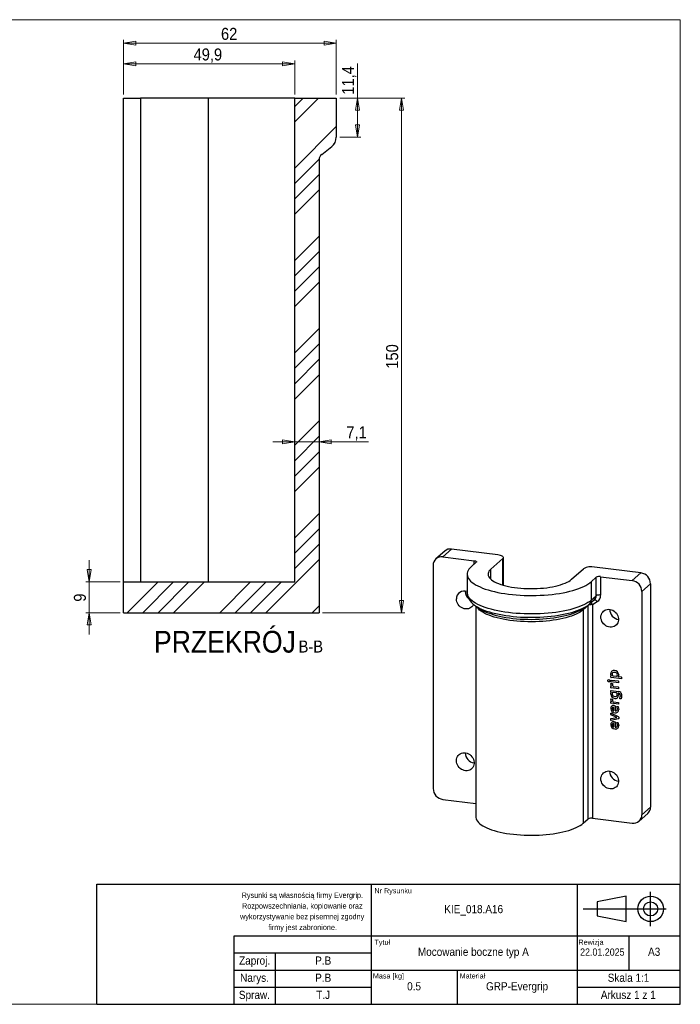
# Model space of a CAD drawing. Header units: millimetres. Extents: x 30 to 415, y 5 to 292.
# Tile 2 of 2: x 222 to 415, y 5 to 292. Entities that reach past the tile are written whole.
import ezdxf

# ---------------------------------------------------------------- set-up
doc = ezdxf.new("R2010")
doc.units = ezdxf.units.MM
doc.header["$PDSIZE"] = -1
doc.linetypes.add('SLD-Linia-ciągła', pattern=[0])
doc.linetypes.add('SLD-Linia-długa-kreska-kropka', pattern=[19.05, 15.24, -1.27, 1.27, -1.27])
doc.styles.add('SLDTEXTSTYLE0', font='GOTHIC.TTF', dxfattribs={"width": 0.913})
doc.styles.add('SLDTEXTSTYLE1', font='GOTHIC.TTF', dxfattribs={"width": 0.913, "bigfont": 'bigfont'})
doc.dimstyles.new('SLDDIMSTYLE1', dxfattribs={"dimtxt": 3.5, "dimasz": 3.556, "dimexe": 0, "dimexo": 0.0625, "dimgap": 0.875, "dimtad": 1, "dimdec": 1, "dimrnd": 1e-09, "dimzin": 12, "dimdsep": 46, "dimtxsty": 'SLDTEXTSTYLE0', "dimblk1": 'CLOSED', "dimblk2": 'CLOSED', "dimsah": 1, "dimcen": 0.09, "dimadec": 0, "dimazin": 3, "dimtfac": 1, "dimtdec": 1, "dimtofl": 0, "dimtmove": 0, "dimatfit": 3, "dimldrblk": 'CLOSED', "dimfxl": 1, "dimfrac": 2, "dimtolj": 1, "dimtzin": 12, "dimarcsym": 0})
doc.dimstyles.new('SLDDIMSTYLE3', dxfattribs={"dimtxt": 3.5, "dimasz": 3.556, "dimexe": 0, "dimexo": 0.0625, "dimgap": 0.875, "dimtad": 1, "dimdec": 1, "dimrnd": 1e-09, "dimzin": 12, "dimdsep": 46, "dimtxsty": 'SLDTEXTSTYLE0', "dimblk1": 'CLOSED', "dimblk2": 'CLOSED', "dimsah": 1, "dimcen": 0.09, "dimadec": 0, "dimazin": 3, "dimtfac": 1, "dimtdec": 1, "dimtmove": 0, "dimatfit": 0, "dimldrblk": 'CLOSED', "dimfxl": 1, "dimfrac": 2, "dimtolj": 1, "dimtzin": 12, "dimarcsym": 0})

# ---------------------------------------------------------------- blocks, each defined once
blk = doc.blocks.new('_Closed')
at = {"color": 0, "linetype": 'ByBlock', "lineweight": -2}
for p, q in [((-1, 0.166667), (0, 0)), ((-1, 0.166667), (-1, -0.166667)), ((0, 0), (-1, -0.166667)), ((0, 0), (-1, 0))]:
    blk.add_line(p, q, dxfattribs=at)
blk = doc.blocks.new('_D_15')
at = {"color": 7, "linetype": 'SLD-Linia-ciągła', "lineweight": 18, "true_color": 0xffffff}
for p, q in [((242.75, 128.15), (242.75, 134.5)), ((251.75, 128.15), (241.75, 128.15)), ((242.75, 119.15), (242.75, 128.15)), ((251.75, 119.15), (241.75, 119.15)), ((242.75, 119.15), (242.75, 112.8))]:
    blk.add_line(p, q, dxfattribs=at)
at = {"color": 7, "linetype": 'SLD-Linia-ciągła', "lineweight": 18, "true_color": 0xffffff, "xscale": 3.556, "yscale": 3.556}
for p, rotation in [((242.75, 128.15, 37.25), 270.0000000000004), ((242.75, 119.15, 37.25), 90.0000000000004)]:
    blk.add_blockref('_Closed', p, dxfattribs=dict(at, rotation=rotation))
at = {"color": 7, "linetype": 'SLD-Linia-ciągła', "lineweight": 18, "true_color": 0xffffff, "insert": (238.28, 122.36), "char_height": 3.5, "attachment_point": 1, "rotation": 90, "style": 'SLDTEXTSTYLE0'}
blk.add_mtext('9', dxfattribs=at)
blk = doc.blocks.new('_D_16')
at = {"color": 7, "linetype": 'SLD-Linia-ciągła', "lineweight": 18, "true_color": 0xffffff}
for p, q in [((315.75, 269.15), (334.75, 269.15)), ((333.75, 269.15), (333.75, 119.15)), ((310.75, 119.15), (334.75, 119.15))]:
    blk.add_line(p, q, dxfattribs=at)
at = {"color": 7, "linetype": 'SLD-Linia-ciągła', "lineweight": 18, "true_color": 0xffffff, "xscale": 3.556, "yscale": 3.556}
for p, rotation in [((333.75, 269.15, 37.25), 90.0000000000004), ((333.75, 119.15, 37.25), 270.0000000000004)]:
    blk.add_blockref('_Closed', p, dxfattribs=dict(at, rotation=rotation))
at = {"color": 7, "linetype": 'SLD-Linia-ciągła', "lineweight": 18, "true_color": 0xffffff, "insert": (329.28, 190.27), "char_height": 3.5, "attachment_point": 1, "rotation": 90, "style": 'SLDTEXTSTYLE0'}
blk.add_mtext('150', dxfattribs=at)
blk = doc.blocks.new('_D_17')
at = {"color": 7, "linetype": 'SLD-Linia-ciągła', "lineweight": 18, "true_color": 0xffffff}
for p, q in [((302.65, 168.98), (296.3, 168.98)), ((302.65, 168.98), (309.75, 168.98)), ((309.75, 168.98), (324.14, 168.98))]:
    blk.add_line(p, q, dxfattribs=at)
at = {"color": 7, "linetype": 'SLD-Linia-ciągła', "lineweight": 18, "true_color": 0xffffff, "xscale": 3.556, "yscale": 3.556}
blk.add_blockref('_Closed', (302.65, 168.98, 37.25), dxfattribs=at)
at = {"color": 7, "linetype": 'SLD-Linia-ciągła', "lineweight": 18, "true_color": 0xffffff, "xscale": 3.556, "yscale": 3.556, "rotation": 180.0000000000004}
blk.add_blockref('_Closed', (309.75, 168.98, 37.25), dxfattribs=at)
at = {"color": 7, "linetype": 'SLD-Linia-ciągła', "lineweight": 18, "true_color": 0xffffff, "insert": (317.68, 173.45), "char_height": 3.5, "attachment_point": 1, "style": 'SLDTEXTSTYLE0'}
blk.add_mtext('7,1', dxfattribs=at)
blk = doc.blocks.new('_D_18')
at = {"color": 7, "linetype": 'SLD-Linia-ciągła', "lineweight": 18, "true_color": 0xffffff}
for p, q in [((320.91, 269.15), (320.91, 279.19)), ((315.75, 269.15), (321.91, 269.15)), ((320.91, 269.15), (320.91, 257.75)), ((315.75, 257.75), (321.91, 257.75))]:
    blk.add_line(p, q, dxfattribs=at)
at = {"color": 7, "linetype": 'SLD-Linia-ciągła', "lineweight": 18, "true_color": 0xffffff, "xscale": 3.556, "yscale": 3.556}
for p, rotation in [((320.91, 269.15, 37.25), 90.00000000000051), ((320.91, 257.75, 37.25), 270.0000000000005)]:
    blk.add_blockref('_Closed', p, dxfattribs=dict(at, rotation=rotation))
at = {"color": 7, "linetype": 'SLD-Linia-ciągła', "lineweight": 18, "true_color": 0xffffff, "insert": (316.44, 270.14), "char_height": 3.5, "attachment_point": 1, "rotation": 90, "style": 'SLDTEXTSTYLE0'}
blk.add_mtext('11,4', dxfattribs=at)
blk = doc.blocks.new('_D_19')
at = {"color": 7, "linetype": 'SLD-Linia-ciągła', "lineweight": 18, "true_color": 0xffffff}
for p, q in [((252.75, 270.15), (252.75, 286.15)), ((314.75, 285.15), (252.75, 285.15)), ((314.75, 270.15), (314.75, 286.15))]:
    blk.add_line(p, q, dxfattribs=at)
at = {"color": 7, "linetype": 'SLD-Linia-ciągła', "lineweight": 18, "true_color": 0xffffff, "xscale": 3.556, "yscale": 3.556, "rotation": 180.0000000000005}
blk.add_blockref('_Closed', (252.75, 285.15, 37.25), dxfattribs=at)
at = {"color": 7, "linetype": 'SLD-Linia-ciągła', "lineweight": 18, "true_color": 0xffffff, "xscale": 3.556, "yscale": 3.556}
blk.add_blockref('_Closed', (314.75, 285.15, 37.25), dxfattribs=at)
at = {"color": 7, "linetype": 'SLD-Linia-ciągła', "lineweight": 18, "true_color": 0xffffff, "insert": (281.16, 289.62), "char_height": 3.5, "attachment_point": 1, "style": 'SLDTEXTSTYLE0'}
blk.add_mtext('62', dxfattribs=at)
blk = doc.blocks.new('_D_20')
at = {"color": 7, "linetype": 'SLD-Linia-ciągła', "lineweight": 18, "true_color": 0xffffff}
for p, q in [((252.75, 270.15), (252.75, 280.15)), ((302.65, 279.15), (252.75, 279.15)), ((302.65, 270.15), (302.65, 280.15))]:
    blk.add_line(p, q, dxfattribs=at)
at = {"color": 7, "linetype": 'SLD-Linia-ciągła', "lineweight": 18, "true_color": 0xffffff, "xscale": 3.556, "yscale": 3.556, "rotation": 180.0000000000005}
blk.add_blockref('_Closed', (252.75, 279.15, 37.25), dxfattribs=at)
at = {"color": 7, "linetype": 'SLD-Linia-ciągła', "lineweight": 18, "true_color": 0xffffff, "xscale": 3.556, "yscale": 3.556}
blk.add_blockref('_Closed', (302.65, 279.15, 37.25), dxfattribs=at)
at = {"color": 7, "linetype": 'SLD-Linia-ciągła', "lineweight": 18, "true_color": 0xffffff, "insert": (273.17, 283.62), "char_height": 3.5, "attachment_point": 1, "style": 'SLDTEXTSTYLE0'}
blk.add_mtext('49,9', dxfattribs=at)

msp = doc.modelspace()

# ---------------------------------------------------------------- hatches: boundary and pattern name
at = {"linetype": 'SLD-Linia-ciągła', "lineweight": 18}
h = msp.add_hatch(dxfattribs=at)
h.set_pattern_fill('ANSI34', angle=3e-322, style=0)
edge = h.paths.add_edge_path(flags=0)
edge.add_line((302.65, 269.15), (302.65, 128.15))
edge.add_line((302.65, 128.15), (252.75, 128.15))
edge.add_line((252.75, 128.15), (252.75, 119.15))
edge.add_line((252.75, 119.15), (309.75, 119.15))
edge.add_line((309.75, 119.15), (309.75, 251.15))
edge.add_arc((311.75, 251.15), 2, 128.1356, 180, ccw=False)
edge.add_line((310.51, 252.73), (313.41, 255))
edge.add_arc((311.25, 257.75), 3.5, 308.1356, 360)
edge.add_line((314.75, 257.75), (314.75, 269.15))
edge.add_line((314.75, 269.15), (302.65, 269.15))

# ---------------------------------------------------------------- linework, layer by layer
at = {"color": 7, "linetype": 'SLD-Linia-ciągła', "lineweight": 18, "true_color": 0xffffff}
for p, q in [((30, 292), (415, 292)), ((415, 292), (415, 5)), ((415, 5), (30, 5))]:
    msp.add_line(p, q, dxfattribs=at)
for p, q in [((252.75, 128.15), (252.75, 269.15)), ((252.75, 269.15), (257.75, 269.15)), ((257.75, 269.15), (257.75, 128.15)), ((277.5, 269.15), (257.75, 269.15)), ((277.5, 128.15), (277.5, 269.15)), ((302.65, 269.15), (277.5, 269.15)), ((302.65, 269.15), (314.75, 269.15)), ((302.65, 128.15), (302.65, 269.15)), ((314.75, 269.15), (314.75, 257.75)), ((310.51, 252.73), (313.41, 255)), ((309.75, 251.15), (309.75, 119.15)), ((346.35, 137.11), (343.81, 134.87)), ((348.34, 137.69), (345.79, 135.45)), ((345.79, 135.45), (354.98, 134.29)), ((361.83, 135.99), (348.34, 137.69)), ((363.29, 134.92), (359.79, 131.84)), ((363.29, 127.2), (363.29, 134.92)), ((363.45, 127.15), (363.45, 135.21)), ((342.99, 132.97), (342.99, 67.92)), ((355.56, 133.86), (354.11, 132.57)), ((354.98, 133.35), (354.98, 134.29)), ((403.53, 130.74), (390.03, 132.44)), ((352.9, 130.37), (352.9, 125)), ((359.79, 128.88), (359.79, 131.84)), ((383.32, 128.88), (386.81, 131.95)), ((389.04, 128.17), (390.5, 129.46)), ((390.5, 124.08), (390.5, 129.46)), ((391.79, 129.65), (400.98, 128.49)), ((391.79, 129.65), (391.79, 124.28)), ((400.98, 128.49), (403.53, 130.74)), ((252.75, 119.15), (252.75, 128.15)), ((252.75, 128.15), (302.65, 128.15)), ((389.04, 128.17), (389.04, 122.8)), ((406.33, 127.56), (403.79, 125.31)), ((406.33, 127.56), (406.33, 62.5)), ((389.04, 122.8), (390.5, 124.08)), ((403.79, 125.31), (403.79, 60.26)), ((355.4, 121.07), (355.4, 59.66)), ((355.5, 121), (356.79, 120.14)), ((386.36, 120.14), (387.65, 121)), ((388.16, 121.27), (386.71, 119.98)), ((388.16, 59.04), (388.16, 121.27)), ((388.56, 121.69), (390.02, 122.98)), ((390.81, 122.36), (389.45, 121.46)), ((389.45, 121.46), (389.45, 59.24)), ((252.75, 119.15), (309.75, 119.15)), ((386.71, 119.98), (386.71, 57.76)), ((394.78, 100.33), (394.78, 100.67)), ((394.84, 100.75), (394.89, 100.74)), ((395.42, 100.73), (396.38, 100.61)), ((396.91, 100.54), (397.84, 100.42)), ((394.77, 99.04), (394.77, 99.46)), ((394.8, 97.29), (394.8, 97.65)), ((394.83, 99.51), (396.95, 99.25)), ((396.95, 98.71), (394.83, 98.98)), ((397.84, 99.89), (394.84, 100.27)), ((394.86, 97.72), (394.93, 97.71)), ((394.87, 98.52), (395.2, 98.48)), ((395.26, 98.26), (395.24, 98.16)), ((395.27, 98.34), (395.26, 98.26)), ((395.56, 97.67), (396.95, 97.5)), ((397, 99.18), (397, 98.76)), ((397.9, 100.36), (397.9, 99.94)), ((394.78, 96.05), (394.78, 96.42)), ((394.89, 95.97), (394.83, 95.98)), ((394.84, 96.47), (397.02, 96.2)), ((396.95, 96.96), (394.86, 97.22)), ((396.33, 95.75), (395.44, 95.86)), ((396.97, 95.67), (396.86, 95.68)), ((397, 97.43), (397, 97.01)), ((394.8, 92.79), (394.8, 93.15)), ((394.86, 93.22), (394.93, 93.21)), ((396.95, 92.46), (394.86, 92.73)), ((394.87, 94.02), (395.2, 93.98)), ((395.26, 93.77), (395.24, 93.66)), ((395.27, 93.84), (395.26, 93.77)), ((395.56, 93.17), (396.95, 93)), ((395.77, 92.06), (395.95, 92.04)), ((396.01, 91.98), (396.01, 90.5)), ((397, 92.93), (397, 92.51)), ((397.67, 94.04), (397.41, 94.08)), ((394.78, 89.5), (394.78, 89.76)), ((394.85, 89.82), (396.87, 88.87)), ((396.53, 88.62), (394.85, 89.37)), ((395.65, 90.54), (395.65, 91.54)), ((396.57, 91.83), (396.77, 91.8)), ((394.78, 87.81), (394.78, 88.22)), ((394.84, 88.31), (396.53, 88.62)), ((396.89, 88.17), (394.88, 87.72)), ((395.65, 85.84), (395.65, 86.84)), ((395.77, 87.36), (395.95, 87.34)), ((396.01, 87.27), (396.01, 85.79)), ((396.57, 87.12), (396.77, 87.1)), ((397.04, 88.66), (397.04, 88.32)), ((345.79, 64.74), (355.4, 63.53)), ((402.97, 58.36), (405.51, 60.61)), ((403.79, 60.26), (406.33, 62.5)), ((386.71, 57.76), (388.16, 59.04)), ((389.45, 59.24), (400.98, 57.78))]:
    msp.add_line(p, q)
at = {"color": 178, "linetype": 'SLD-Linia-ciągła', "lineweight": 25, "true_color": 0x000042}
for p, q in [((245, 5), (245, 40)), ((245, 40), (415, 40)), ((325, 5), (325, 40)), ((385, 5), (385, 40)), ((415, 5), (415, 40)), ((399.27, 36.54), (390.74, 34.87)), ((390.74, 34.87), (390.74, 30.76)), ((399.27, 29.09), (399.27, 36.54)), ((386.65, 32.82), (410.91, 32.82)), ((390.74, 30.76), (399.27, 29.09)), ((285, 25), (325, 25)), ((285, 5), (285, 25)), ((325, 25), (415, 25)), ((400, 25), (400, 15)), ((285, 20), (325, 20)), ((297, 5), (297, 20)), ((285, 15), (325, 15)), ((325, 15), (385, 15)), ((350, 15), (350, 5)), ((385, 15), (415, 15)), ((285, 10), (325, 10)), ((385, 10), (415, 10)), ((245, 5), (415, 5))]:
    msp.add_line(p, q, dxfattribs=at)
at = {"color": 178, "linetype": 'SLD-Linia-długa-kreska-kropka', "lineweight": 25, "true_color": 0x000042}
msp.add_line((406.36, 27.81), (406.36, 37.82), dxfattribs=at)
at = {"flags": 128}
for points in [[(363.29, 134.92), (363.4, 135.06), (363.45, 135.2), (363.41, 135.35), (363.31, 135.49), (363.13, 135.62), (362.88, 135.74), (362.58, 135.84), (362.22, 135.93), (361.83, 135.99)], [(354.11, 132.57), (353.73, 132.2), (353.42, 131.83), (353.18, 131.44), (353.01, 131.06), (352.92, 130.67), (352.9, 130.28), (352.96, 129.88), (353.09, 129.5), (353.29, 129.11), (353.56, 128.73), (353.91, 128.36), (354.32, 127.99), (354.8, 127.63), (355.35, 127.29), (355.97, 126.96), (356.64, 126.64), (357.37, 126.33), (358.16, 126.04), (359.01, 125.77), (359.9, 125.51), (360.84, 125.28), (361.82, 125.07), (362.84, 124.87), (363.89, 124.7), (364.97, 124.55), (366.08, 124.42), (367.21, 124.32), (368.36, 124.24), (369.52, 124.19), (370.69, 124.15), (371.87, 124.15), (373.04, 124.17), (374.2, 124.21), (375.36, 124.28), (376.5, 124.37), (377.62, 124.48), (378.72, 124.62), (379.79, 124.78), (380.83, 124.97), (381.83, 125.17), (382.79, 125.39), (383.7, 125.64), (384.57, 125.9), (385.39, 126.18), (386.15, 126.48), (386.85, 126.79), (387.5, 127.12), (388.08, 127.46), (388.59, 127.81), (389.04, 128.17)], [(354.98, 134.29), (355.16, 134.26), (355.31, 134.22), (355.44, 134.17), (355.54, 134.11), (355.6, 134.05), (355.63, 133.99), (355.62, 133.92), (355.56, 133.86)], [(359.79, 131.84), (359.49, 131.53), (359.25, 131.22), (359.09, 130.91), (359, 130.59), (358.99, 130.27), (359.04, 129.95), (359.17, 129.63), (359.38, 129.31), (359.65, 129.01), (360, 128.71), (360.41, 128.42), (360.89, 128.14), (361.43, 127.87), (362.03, 127.62), (362.69, 127.39), (363.4, 127.17), (364.15, 126.97), (364.95, 126.79), (365.79, 126.63), (366.66, 126.5), (367.57, 126.38), (368.49, 126.29), (369.43, 126.23), (370.39, 126.18), (371.35, 126.17), (372.31, 126.17), (373.27, 126.2), (374.22, 126.26), (375.15, 126.34), (376.06, 126.44), (376.95, 126.57), (377.8, 126.72), (378.62, 126.89), (379.4, 127.08), (380.13, 127.29), (380.81, 127.52), (381.43, 127.76), (382, 128.02), (382.5, 128.29), (382.95, 128.58), (383.32, 128.88)], [(352.9, 125), (352.9, 124.83), (352.96, 124.36), (353.07, 123.89), (353.24, 123.44), (353.47, 123), (353.76, 122.57), (354.12, 122.15), (354.54, 121.73), (355.03, 121.33), (355.59, 120.94), (355.65, 120.9)], [(389.04, 122.8), (388.59, 122.44), (388.08, 122.09), (387.5, 121.75), (386.85, 121.42), (386.15, 121.11), (385.39, 120.81), (384.57, 120.53), (383.7, 120.26), (382.79, 120.02), (381.83, 119.8), (380.83, 119.59), (379.79, 119.41), (378.72, 119.25), (377.62, 119.11), (376.5, 118.99), (375.36, 118.9), (374.2, 118.84), (373.04, 118.79), (371.87, 118.77), (370.69, 118.78), (369.52, 118.81), (368.36, 118.87), (367.21, 118.95), (366.08, 119.05), (364.97, 119.18), (363.89, 119.33), (362.84, 119.5), (361.82, 119.69), (360.84, 119.91), (359.9, 120.14), (359.01, 120.39), (358.16, 120.67), (357.37, 120.96), (356.64, 121.26), (355.97, 121.58), (355.35, 121.92), (354.8, 122.26), (354.32, 122.62), (353.91, 122.98), (353.56, 123.36), (353.29, 123.74), (353.09, 124.12), (352.96, 124.51), (352.9, 124.9), (352.9, 125)], [(354.73, 121.58), (354.71, 121.52), (354.51, 121.18), (354.27, 120.88), (353.97, 120.62), (353.63, 120.43), (353.25, 120.3), (352.85, 120.23), (352.44, 120.23), (352.03, 120.3), (351.62, 120.44), (351.24, 120.63), (350.88, 120.89), (350.56, 121.19), (350.28, 121.54), (350.06, 121.92), (349.9, 122.32), (349.8, 122.74), (349.77, 123.16)], [(387.65, 121), (387.49, 120.89), (386.93, 120.56), (386.31, 120.25), (385.63, 119.95), (384.89, 119.66), (384.1, 119.39), (383.27, 119.14), (382.38, 118.9), (381.46, 118.68), (380.49, 118.49), (379.5, 118.31), (378.46, 118.16), (377.41, 118.02), (376.32, 117.91), (375.22, 117.82), (374.11, 117.76), (372.99, 117.72), (371.86, 117.7), (370.73, 117.71), (369.6, 117.74), (368.48, 117.79), (367.37, 117.87), (366.28, 117.96), (365.21, 118.09), (364.16, 118.23), (363.15, 118.4), (362.17, 118.58), (361.22, 118.79), (360.32, 119.02), (359.46, 119.26), (358.64, 119.52), (357.88, 119.8), (357.18, 120.1), (356.52, 120.41), (355.93, 120.73), (355.5, 121)], [(386.71, 119.98), (386.29, 119.65), (385.81, 119.33), (385.26, 119.01), (384.66, 118.72), (383.99, 118.43), (383.27, 118.16), (382.5, 117.91), (381.68, 117.68), (380.81, 117.46), (379.91, 117.27), (378.96, 117.09), (377.98, 116.94), (376.98, 116.81), (375.95, 116.7), (374.9, 116.61), (373.83, 116.55), (372.76, 116.51), (371.68, 116.5), (370.6, 116.51), (369.52, 116.54), (368.45, 116.6), (367.4, 116.68), (366.37, 116.78), (365.35, 116.91), (364.37, 117.06), (363.42, 117.23), (362.5, 117.42), (361.63, 117.64), (360.8, 117.87), (360.02, 118.12), (359.29, 118.38), (358.61, 118.66), (358, 118.96), (357.44, 119.27), (356.95, 119.59), (356.52, 119.92), (356.16, 120.26), (355.86, 120.6), (355.69, 120.87)], [(387.6, 120.97), (388.03, 121.26), (388.56, 121.69)], [(388.16, 121.27), (388.17, 121.37), (388.17, 121.39)], [(389.94, 122.9), (389.96, 122.91), (390.06, 122.92), (390.17, 122.9), (390.3, 122.85), (390.43, 122.76), (390.56, 122.65), (390.69, 122.52), (390.81, 122.36)], [(386.36, 120.14), (386.14, 120.01), (385.59, 119.69), (384.97, 119.38), (384.29, 119.09), (383.55, 118.82), (382.76, 118.56), (381.92, 118.32), (381.03, 118.1), (380.1, 117.9), (379.14, 117.72), (378.13, 117.56), (377.1, 117.43), (376.05, 117.32), (374.97, 117.23), (373.88, 117.16), (372.78, 117.12), (371.68, 117.11), (370.57, 117.12), (369.47, 117.15), (368.38, 117.21), (367.3, 117.3), (366.24, 117.4), (365.21, 117.53), (364.2, 117.69), (363.23, 117.86), (362.29, 118.06), (361.4, 118.28), (360.55, 118.51), (359.75, 118.77), (359, 119.04), (358.31, 119.33), (357.67, 119.63), (357.11, 119.95), (356.79, 120.14)], [(391.86, 117.86), (391.89, 118.27), (391.99, 118.66), (392.16, 119.03), (392.38, 119.35), (392.65, 119.63), (392.97, 119.85), (393.33, 120.02), (393.72, 120.11), (394.12, 120.15), (394.54, 120.11), (394.95, 120.01), (395.35, 119.84), (395.72, 119.62), (396.06, 119.34), (396.36, 119.01), (396.61, 118.65), (396.8, 118.25), (396.93, 117.84), (397, 117.42), (397, 117), (396.93, 116.6), (396.8, 116.22), (396.61, 115.87), (396.36, 115.57), (396.06, 115.32), (395.72, 115.13), (395.35, 114.99), (394.95, 114.93), (394.54, 114.93), (394.12, 115), (393.72, 115.13), (393.33, 115.33), (392.97, 115.58), (392.65, 115.89), (392.38, 116.24), (392.16, 116.62), (391.99, 117.02), (391.89, 117.44), (391.86, 117.86)], [(394.85, 100.87), (394.76, 101.15), (394.74, 101.38)], [(394.78, 100.67), (394.78, 100.7), (394.79, 100.73), (394.8, 100.74), (394.81, 100.75), (394.84, 100.75)], [(394.89, 100.74), (394.87, 100.82), (394.85, 100.87)], [(395.87, 101.76), (395.56, 101.76), (395.28, 101.65), (395.14, 101.46), (395.1, 101.22)], [(396.49, 101.52), (396.16, 101.71), (395.87, 101.76)], [(396.38, 100.61), (396.49, 100.62), (396.57, 100.67), (396.63, 100.76), (396.68, 101.02)], [(396.68, 101.02), (396.62, 101.31), (396.49, 101.52)], [(396.92, 100.6), (396.91, 100.57), (396.91, 100.54)], [(396.95, 100.66), (396.93, 100.63), (396.92, 100.6)], [(397.04, 101.06), (397.01, 100.83), (396.95, 100.66)], [(393.87, 99.38), (393.89, 99.51), (393.96, 99.6), (394.16, 99.64)], [(394.15, 99.02), (394.01, 99.06), (393.91, 99.16), (393.87, 99.38)], [(394.16, 99.64), (394.29, 99.6), (394.39, 99.5), (394.44, 99.29)], [(394.77, 99.46), (394.78, 99.49), (394.79, 99.5), (394.83, 99.51)], [(394.78, 98.35), (394.78, 98.42), (394.79, 98.47)], [(394.9, 97.84), (394.81, 98.12), (394.78, 98.35)], [(394.79, 98.47), (394.79, 98.49), (394.8, 98.51), (394.82, 98.52), (394.84, 98.52), (394.87, 98.52)], [(394.8, 97.65), (394.8, 97.68), (394.82, 97.7), (394.86, 97.72)], [(394.93, 97.71), (394.92, 97.78), (394.9, 97.84)], [(395.2, 98.48), (395.22, 98.48), (395.24, 98.47), (395.26, 98.45), (395.27, 98.41)], [(395.24, 98.16), (395.24, 98.1), (395.24, 98.05)], [(395.27, 98.41), (395.27, 98.37), (395.27, 98.34)], [(397, 98.76), (397, 98.74), (396.98, 98.72), (396.95, 98.71)], [(397.9, 99.94), (397.89, 99.91), (397.88, 99.9), (397.84, 99.89)], [(394.74, 95.43), (394.77, 95.69), (394.85, 95.88)], [(394.78, 96.42), (394.79, 96.44), (394.8, 96.46), (394.84, 96.47)], [(394.83, 95.98), (394.81, 95.99), (394.79, 96.01), (394.78, 96.05)], [(394.85, 95.88), (394.88, 95.93), (394.89, 95.97)], [(395.18, 95.76), (395.12, 95.59), (395.11, 95.45)], [(396.86, 95.68), (396.87, 95.61), (396.9, 95.56)], [(396.9, 95.56), (396.99, 95.3), (397, 95.09)], [(397, 97.01), (397, 96.99), (396.98, 96.97), (396.95, 96.96)], [(397.35, 95.51), (397.15, 95.63), (396.97, 95.67)], [(397.55, 94.94), (397.5, 95.27), (397.35, 95.51)], [(397.37, 94.2), (397.51, 94.6), (397.55, 94.94)], [(397.68, 95.86), (397.88, 95.34), (397.91, 94.92)], [(397.91, 94.92), (397.89, 94.58), (397.84, 94.33)], [(394.78, 93.86), (394.78, 93.92), (394.79, 93.97)], [(394.9, 93.34), (394.81, 93.63), (394.78, 93.86)], [(394.79, 93.97), (394.79, 93.99), (394.8, 94.01), (394.82, 94.02), (394.84, 94.03), (394.87, 94.02)], [(394.8, 93.15), (394.8, 93.18), (394.82, 93.2), (394.86, 93.22)], [(394.93, 93.21), (394.92, 93.28), (394.9, 93.34)], [(395.2, 93.98), (395.22, 93.98), (395.24, 93.97), (395.26, 93.96), (395.27, 93.91)], [(395.24, 93.66), (395.24, 93.6), (395.24, 93.55)], [(395.27, 93.91), (395.27, 93.87), (395.27, 93.84)], [(395.95, 92.04), (395.97, 92.03), (395.99, 92.02), (396.01, 91.98)], [(397, 92.51), (397, 92.49), (396.98, 92.47), (396.95, 92.46)], [(397.35, 94.14), (397.36, 94.18), (397.37, 94.2)], [(397.41, 94.08), (397.38, 94.08), (397.36, 94.1), (397.35, 94.14)], [(397.84, 94.33), (397.78, 94.13), (397.74, 94.07), (397.67, 94.04)], [(394.78, 89.76), (394.78, 89.81), (394.79, 89.82), (394.79, 89.82), (394.8, 89.83), (394.82, 89.83)], [(394.82, 89.83), (394.83, 89.83), (394.85, 89.82)], [(395.58, 90.55), (395.62, 90.55), (395.65, 90.54)], [(396.48, 91.79), (396.48, 91.81), (396.49, 91.82), (396.5, 91.83), (396.51, 91.83), (396.57, 91.83)], [(396.5, 91.73), (396.49, 91.76), (396.48, 91.79)], [(396.65, 91.34), (396.58, 91.56), (396.5, 91.73)], [(396.68, 91.08), (396.67, 91.23), (396.65, 91.34)], [(396.77, 91.8), (396.82, 91.8), (396.86, 91.77), (396.9, 91.7)], [(396.9, 91.7), (397.02, 91.28), (397.04, 90.95)], [(394.78, 88.22), (394.78, 88.25), (394.79, 88.28), (394.84, 88.31)], [(394.83, 87.72), (394.8, 87.73), (394.79, 87.74), (394.79, 87.76), (394.78, 87.81)], [(394.88, 87.72), (394.85, 87.72), (394.83, 87.72)], [(395.95, 87.34), (395.97, 87.33), (395.99, 87.31), (396.01, 87.27)], [(396.48, 87.09), (396.48, 87.1), (396.49, 87.11), (396.5, 87.12), (396.51, 87.12), (396.57, 87.12)], [(396.5, 87.03), (396.49, 87.06), (396.48, 87.09)], [(396.65, 86.64), (396.58, 86.86), (396.5, 87.03)], [(396.68, 86.37), (396.67, 86.52), (396.65, 86.64)], [(396.77, 87.1), (396.82, 87.09), (396.86, 87.07), (396.9, 86.99)], [(397.04, 88.32), (397.03, 88.25), (397, 88.2), (396.89, 88.17)], [(396.9, 86.99), (397.02, 86.58), (397.04, 86.25)], [(395.58, 85.85), (395.62, 85.84), (395.65, 85.84)], [(349.77, 76.02), (349.8, 76.43), (349.9, 76.83), (350.06, 77.19), (350.28, 77.51), (350.56, 77.79), (350.88, 78.01), (351.24, 78.18), (351.62, 78.28), (352.03, 78.31), (352.44, 78.27), (352.85, 78.17), (353.25, 78.01), (353.63, 77.78), (353.97, 77.5), (354.27, 77.17), (354.51, 76.81), (354.71, 76.42), (354.84, 76), (354.9, 75.58), (354.9, 75.17), (354.84, 74.76), (354.71, 74.38), (354.51, 74.04), (354.27, 73.74), (353.97, 73.48), (353.63, 73.29), (353.25, 73.16), (352.85, 73.09), (352.44, 73.09), (352.03, 73.16), (351.62, 73.3), (351.24, 73.49), (350.88, 73.75), (350.56, 74.05), (350.28, 74.4), (350.06, 74.78), (349.9, 75.18), (349.8, 75.6), (349.77, 76.02)], [(391.86, 70.72), (391.89, 71.13), (391.99, 71.52), (392.16, 71.89), (392.38, 72.21), (392.65, 72.49), (392.97, 72.71), (393.33, 72.87), (393.72, 72.97), (394.12, 73.01), (394.54, 72.97), (394.95, 72.87), (395.35, 72.7), (395.72, 72.48), (396.06, 72.2), (396.36, 71.87), (396.61, 71.51), (396.8, 71.11), (396.93, 70.7), (397, 70.28), (397, 69.86), (396.93, 69.46), (396.8, 69.08), (396.61, 68.73), (396.36, 68.43), (396.06, 68.18), (395.72, 67.99), (395.35, 67.85), (394.95, 67.79), (394.54, 67.79), (394.12, 67.86), (393.72, 67.99), (393.33, 68.19), (392.97, 68.44), (392.65, 68.75), (392.38, 69.1), (392.16, 69.48), (391.99, 69.88), (391.89, 70.3), (391.86, 70.72)], [(355.4, 59.66), (355.41, 59.45), (355.49, 59.09), (355.64, 58.73), (355.86, 58.38), (356.16, 58.03), (356.52, 57.69), (356.95, 57.36), (357.44, 57.04), (358, 56.73), (358.61, 56.44), (359.29, 56.16), (360.02, 55.89), (360.8, 55.64), (361.63, 55.41), (362.5, 55.2), (363.42, 55.01), (364.37, 54.83), (365.35, 54.69), (366.37, 54.56), (367.4, 54.45), (368.45, 54.37), (369.52, 54.31), (370.6, 54.28), (371.68, 54.27), (372.76, 54.28), (373.83, 54.32), (374.9, 54.39), (375.95, 54.47), (376.98, 54.58), (377.98, 54.71), (378.96, 54.87), (379.91, 55.04), (380.81, 55.24), (381.68, 55.45), (382.5, 55.69), (383.27, 55.94), (383.99, 56.21), (384.66, 56.49), (385.26, 56.79), (385.81, 57.1), (386.29, 57.42), (386.71, 57.76)]]:
    msp.add_lwpolyline(points, dxfattribs=at)
at = {"color": 178, "linetype": 'SLD-Linia-ciągła', "lineweight": 25, "true_color": 0x000042}
for radius in [3.72, 2.06]:
    msp.add_circle((406.36, 32.82), radius, dxfattribs=at)
for centre, radius, start, end in [((311.25, 257.75), 3.5, 308.1356, 0), ((311.75, 251.15), 2, 128.1356, 180), ((345.43, 133.03), 2.45, 81.5297, 181.2895), ((347.99, 135.21), 2.51, 81.9161, 130.5867), ((389.1, 127.7), 4.83, 78.86, 118.2545), ((391.42, 127.72), 1.97, 79.2261, 117.8883), ((403.06, 127.5), 3.27, 0.9647, 81.8545), ((400.52, 125.26), 3.27, 0.9647, 81.8545), ((352.04, 123.19), 2.28, 67.9164, 180.6654), ((355.29, 125.46), 2.98, 180.9443, 229.8428), ((389.04, 124.06), 1.47, 312.2893, 0.8464), ((391.42, 122.34), 1.97, 79.2261, 117.8883), ((389.53, 124.23), 2.26, 304.4182, 1.2047), ((389.08, 119.53), 1.97, 79.2261, 117.8883), ((387.58, 122.78), 1.47, 312.2882, 0.8475), ((388.2, 120.64), 1.5, 33.2177, 62.7324), ((387.56, 119.99), 0.854, 145.8984, 180.6505), ((397.4, 120.15), 2.99, 180.3829, 262.4364), ((395.65, 101.41), 0.917, 76.1101, 181.8089), ((395.53, 101.15), 0.43, 170.3921, 255.9723), ((395.77, 101.03), 1.27, 1.6539, 85.5168), ((394.21, 99.24), 0.23, 255.1461, 12.5207), ((394.84, 99.05), 0.0711, 183.083, 259.0549), ((394.85, 100.34), 0.0703, 182.5586, 259.3182), ((395.57, 98), 0.332, 172.1629, 268.5651), ((396.93, 99.18), 0.0723, 4.2942, 78.3457), ((397.83, 100.35), 0.0726, 4.5277, 78.7469), ((396.01, 95.44), 1.27, 180.8206, 264.9499), ((394.87, 97.29), 0.0717, 183.4642, 258.928), ((395.88, 95.49), 0.774, 182.7325, 270.2402), ((395.38, 95.65), 0.22, 72.5569, 150.997), ((396.07, 95.25), 0.568, 251.2819, 1.6227), ((396.1, 95.06), 0.907, 257.2116, 1.8676), ((396.22, 95.34), 0.426, 350.7087, 74.0628), ((396.93, 97.43), 0.0723, 4.2942, 78.3457), ((396.99, 95.33), 0.864, 37.4776, 88.4368), ((395.57, 91.25), 0.84, 76.5105, 185.0956), ((394.87, 92.8), 0.0717, 183.4642, 258.928), ((395.57, 93.51), 0.332, 172.1629, 268.5651), ((396.93, 92.93), 0.0723, 4.2942, 78.3457), ((395.95, 91.18), 1.21, 180.3846, 267.7683), ((394.89, 89.48), 0.116, 171.0894, 249.3435), ((395.53, 91.14), 0.422, 74.6076, 183.823), ((395.65, 91.09), 0.543, 178.023, 262.1532), ((396.12, 90.87), 0.927, 256.1845, 5.1141), ((396.13, 91.04), 0.553, 257.5945, 4.0537), ((395.57, 86.54), 0.84, 76.5105, 185.0956), ((395.95, 86.48), 1.21, 180.3846, 267.7683), ((395.53, 86.43), 0.422, 74.6076, 183.823), ((395.65, 86.38), 0.543, 178.023, 262.1532), ((396.12, 86.16), 0.927, 256.1845, 5.1141), ((396.13, 86.33), 0.553, 257.5945, 4.0537), ((396.84, 88.67), 0.204, 357.5369, 82.5357), ((355.31, 78.31), 2.99, 180.3829, 262.4364), ((397.4, 73.01), 3, 180.9367, 262.4063), ((346.26, 67.97), 3.27, 180.9647, 261.8545), ((403.84, 62.46), 2.5, 312.1135, 1.0222), ((389.08, 57.3), 1.97, 79.2261, 117.8883), ((401.34, 60.2), 2.45, 261.5297, 1.2895)]:
    msp.add_arc(centre, radius, start, end)
at = {"color": 7, "linetype": 'SLD-Linia-ciągła', "lineweight": 18, "true_color": 0xffffff}
msp.add_point((406.36, 32.82), dxfattribs=at)

# ---------------------------------------------------------------- texts
at = {"color": 7, "linetype": 'SLD-Linia-ciągła', "lineweight": 18, "true_color": 0xffffff, "attachment_point": 2, "style": 'SLDTEXTSTYLE0'}
for s, insert, char_height in [('PRZEKRÓJ ', (282.3, 113.85), 6.35), ('B-B', (307.34, 111.04), 3.5), ('KIE_018.A16', (354.79, 33.94), 2.3813), ('Mocowanie boczne typ A', (354.69, 21.5), 2.3813)]:
    msp.add_mtext(s, dxfattribs=dict(at, insert=insert, char_height=char_height))
at = {"color": 178, "linetype": 'SLD-Linia-ciągła', "lineweight": 25, "true_color": 0x000042}
for s, insert, char_height, attachment_point, style in [('Rysunki są własnością firmy Evergrip. ', (304.87, 37.59), 1.5875, 2, 'SLDTEXTSTYLE1'), ('Nr Rysunku', (325.88, 38.86), 1.5, 1, 'SLDTEXTSTYLE0'), ('Rozpowszechniania, kopiowanie oraz ', (304.86, 34.48), 1.5875, 2, 'SLDTEXTSTYLE0'), ('wykorzystywanie bez pisemnej zgodny ', (304.81, 31.36), 1.5875, 2, 'SLDTEXTSTYLE0'), ('firmy jest zabronione.', (304.93, 28.24), 1.5875, 2, 'SLDTEXTSTYLE0'), ('Tytuł', (325.88, 23.84), 1.5, 1, 'SLDTEXTSTYLE1'), ('Rewizja', (385.32, 23.84), 1.5, 1, 'SLDTEXTSTYLE0'), ('22.01.2025', (392.28, 21.28), 2.117, 2, 'SLDTEXTSTYLE0'), ('A3', (407.38, 21.5), 2.381, 2, 'SLDTEXTSTYLE0'), ('Zaproj.', (290.96, 18.94), 2.381, 2, 'SLDTEXTSTYLE0'), ('P.B', (310.94, 18.94), 2.381, 2, 'SLDTEXTSTYLE0'), ('Narys.', (290.93, 13.94), 2.381, 2, 'SLDTEXTSTYLE0'), ('P.B', (310.94, 13.94), 2.381, 2, 'SLDTEXTSTYLE0'), ('Masa [kg]', (325.42, 14.03), 1.5, 1, 'SLDTEXTSTYLE0'), ('0.5', (337.42, 11.44), 2.381, 2, 'SLDTEXTSTYLE0'), ('Materiał', (350.72, 14.03), 1.5, 1, 'SLDTEXTSTYLE1'), ('GRP-Evergrip', (367.43, 11.44), 2.3813, 2, 'SLDTEXTSTYLE0'), ('Skala 1:1', (399.91, 13.94), 2.381, 2, 'SLDTEXTSTYLE0'), ('Spraw.', (290.9, 8.94), 2.381, 2, 'SLDTEXTSTYLE0'), ('T.J', (310.94, 8.94), 2.381, 2, 'SLDTEXTSTYLE0'), ('Arkusz 1 z 1', (399.84, 8.94), 2.3813, 2, 'SLDTEXTSTYLE0')]:
    msp.add_mtext(s, dxfattribs=dict(at, insert=insert, char_height=char_height, attachment_point=attachment_point, style=style))

# ---------------------------------------------------------------- dimensions: what is measured, and where the dimension line sits
at = {"color": 7, "linetype": 'SLD-Linia-ciągła', "lineweight": 18, "true_color": 0xffffff}
for base, p1, p2, dimstyle, picture, middle in [((252.75, 285.15), (314.75, 269.15), (252.75, 269.15), 'SLDDIMSTYLE1', '_D_19', (283.75, 285.15)), ((252.75, 279.15), (302.65, 269.15), (252.75, 269.15), 'SLDDIMSTYLE1', '_D_20', (277.7, 279.15)), ((309.75, 168.98), (302.65, 128.15), (309.75, 119.15), 'SLDDIMSTYLE3', '_D_17', (320.91, 168.98))]:
    dim = msp.add_linear_dim(base=base, p1=p1, p2=p2, dimstyle=dimstyle, dxfattribs=at)
    dim.commit()
    dim.dimension.update_dxf_attribs({"geometry": picture, "text_midpoint": middle, "dimtype": 160})
for base, p1, p2, dimstyle, picture, middle in [((320.91, 257.75), (314.75, 269.15), (314.75, 257.75), 'SLDDIMSTYLE1', '_D_18', (320.91, 274.67)), ((333.75, 119.15), (314.75, 269.15), (309.75, 119.15), 'SLDDIMSTYLE1', '_D_16', (333.75, 194.15)), ((242.75, 128.15), (252.75, 119.15), (252.75, 128.15), 'SLDDIMSTYLE3', '_D_15', (242.75, 123.65))]:
    dim = msp.add_linear_dim(base=base, p1=p1, p2=p2, angle=90, dimstyle=dimstyle, dxfattribs=at)
    dim.commit()
    dim.dimension.update_dxf_attribs({"geometry": picture, "text_midpoint": middle, "dimtype": 160})

doc.saveas('drawing.dxf')
